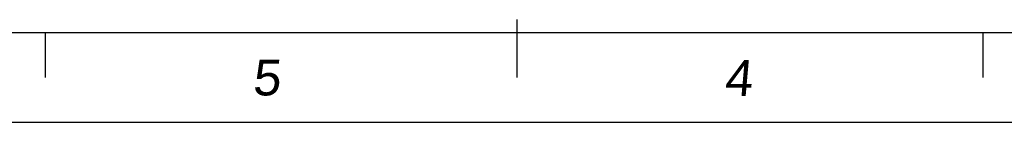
# Model space of a CAD drawing. Header units: millimetres. Extents: x 2752 to 3264, y 1607 to 1975.
# Tile 8 of 11: x 2944 to 3071, y 1607 to 1620. Entities that reach past the tile are written whole.
import ezdxf
from ezdxf.enums import TextEntityAlignment as Align

# ---------------------------------------------------------------- set-up
doc = ezdxf.new("R2010")
doc.units = ezdxf.units.MM
for name, color, linetype in [('RAHMEN025', 7, 'Continuous'), ('图框', 5, 'Continuous'), ('标注', 4, 'Continuous')]:
    doc.layers.add(name, color=color, linetype=linetype)
doc.styles.get("Standard").update_dxf_attribs({"font": 'arial.ttf'})
doc.styles.add('style1', font='SimSun.ttf', dxfattribs={"height": 5})

# ---------------------------------------------------------------- blocks, each defined once
blk = doc.blocks.new('biaozhuntukuang-08')
at = {"layer": '图框'}
blk.add_line((3449.68, -41.702), (3152.68, -41.702), dxfattribs=at)
at = {"layer": '标注', "color": 1}
for p, q in [((3301.18, -40.656), (3301.18, -45.238)), ((3264.055, -41.702), (3264.055, -45.238)), ((3337.831, -41.702), (3337.831, -45.238)), ((3456.751, -48.774), (3145.609, -48.774))]:
    blk.add_line(p, q, dxfattribs=at)
at = {"layer": 'RAHMEN025', "style": 'style1', "flags": 4}
for tag, p in [('设计', (3373.77, -23.477)), ('设计人', (3384.657, -23.477)), ('设计日期', (3395.483, -23.477)), ('审核', (3373.77, -28.721)), ('审核人', (3384.657, -28.721)), ('审核日期', (3395.483, -28.721)), ('确认', (3373.77, -33.965)), ('确认人', (3384.657, -33.965)), ('确认日期', (3395.483, -33.965)), ('图号', (3405.929, -33.781)), ('版本', (3343.296, -39.209)), ('标记', (3352.636, -39.209)), ('日期', (3362.11, -39.209)), ('姓名', (3367.247, -39.209)), ('线性', (3373.77, -39.209)), ('工艺', (3389.51, -39.209)), ('比例', (3405.929, -39.026)), ('数量', (3421.376, -39.209)), ('重量', (3437.387, -39.057))]:
    blk.add_attdef(tag, text='', height=1.5, dxfattribs=at).set_placement(p, align=Align.MIDDLE_CENTER)
at = {"layer": 'RAHMEN025', "color": 5, "style": 'style1', "width": 0.8, "flags": 4}
blk.add_attdef('PARTNUMBER', text='', height=2.121, dxfattribs=at).set_placement((3423.415, -34.161), align=Align.MIDDLE_CENTER)
at = {"layer": '图框', "style": 'style1', "width": 0.5, "flags": 4}
for tag, p in [('MATERIAL', (3389.652, -7.615)), ('SURFACE', (3389.652, -12.975)), ('GENERAL-TOLERANCE', (3389.652, -18.177)), ('VERSION3', (3343.161, -23.477)), ('MARK3', (3352.564, -23.477)), ('DATE3', (3362.118, -23.477)), ('NAME3', (3367.309, -23.477)), ('VERSION2', (3343.161, -28.721)), ('MARK2', (3352.564, -28.721)), ('DATE2', (3362.118, -28.721)), ('NAME2', (3367.347, -28.721)), ('VERSION1', (3343.161, -33.965)), ('MARK1', (3352.564, -33.965)), ('DATE1', (3362.118, -33.965)), ('NAME1', (3367.347, -33.965)), ('SCALE', (3413.952, -39.209)), ('QUANTITY', (3430.066, -39.209)), ('WEIGHT', (3445.497, -39.083))]:
    blk.add_attdef(tag, text='', height=1.5, dxfattribs=at).set_placement(p, align=Align.MIDDLE_CENTER)
at = {"layer": '图框', "style": 'style1'}
for tag, width, p in [('深圳步进科技有限公司', 0.6, (3426.933, -10.107)), ('PARTNAME', 0.8, (3427.041, -23.567))]:
    blk.add_attdef(tag, text='', height=4.243, dxfattribs=dict(at, width=width)).set_placement(p, align=Align.MIDDLE)
at = {"layer": '标注', "color": 1, "oblique": 5}
for s, p in [('5', (3280.353, -46.645)), ('4', (3317.478, -46.679))]:
    blk.add_text(s, height=2.829, dxfattribs=at).set_placement(p)

msp = doc.modelspace()

# ---------------------------------------------------------------- block references
at = {"layer": '标注', "xscale": 1.644433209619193, "yscale": 1.644433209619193, "zscale": 1.644433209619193}
msp.add_blockref('biaozhuntukuang-08', (-2420.57, 1686.82), dxfattribs=at)

doc.saveas('drawing.dxf')
